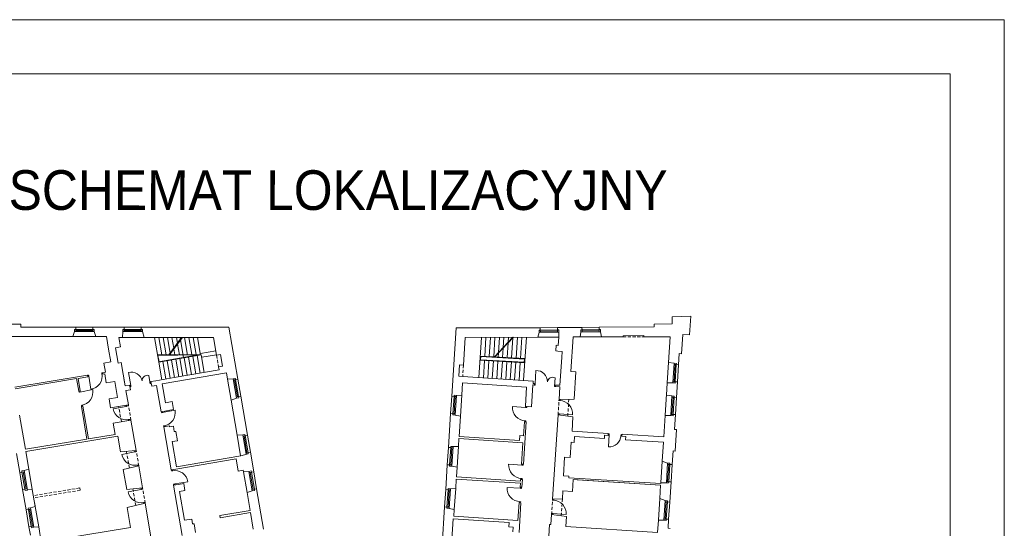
# Model space of a CAD drawing. Header units: centimetres. Extents: x 695802 to 711011, y 25963 to 44188.
# Tile 112 of 157: x 697583 to 697902, y 39084 to 39249. Entities that reach past the tile are written whole.
import ezdxf

# ---------------------------------------------------------------- set-up
doc = ezdxf.new("R2010")
doc.units = ezdxf.units.CM
doc.linetypes.add('DASHED', pattern=[19.05, 12.7, -6.35])
for name, color, linetype, lineweight in [('Drzwi i okna', 51, 'Continuous', 9), ('Opis', 102, 'Continuous', 9), ('Przekrojowa', 253, 'Continuous', 25), ('Ramka', 255, 'Continuous', 9), ('Widokowa', 140, 'Continuous', 9)]:
    doc.layers.add(name, color=color, linetype=linetype, lineweight=lineweight)
doc.layers.add('Obrys powierzchni', color=50, linetype='Continuous', lineweight=9, plot=False)
doc.styles.add('ARIELCE', font='arial.ttf', dxfattribs={"width": 0.9})

# ---------------------------------------------------------------- blocks, each defined once
blk = doc.blocks.new('zw$2918')
at = {"layer": 'Drzwi i okna', "color": 0, "lineweight": 0}
for p, q in [((677.6, -373.9), (670.5, -375.1)), ((671.9, -383), (678.9, -381.8)), ((679, -382.8), (677.6, -373.9)), ((678.9, -381.8), (692.5, -466.2)), ((763.4, -360), (769.2, -359.1)), ((764.8, -368.9), (763.4, -360)), ((764.7, -367.9), (770.3, -367)), ((950.2, -441.6), (936.3, -357.3)), ((1076.8, -429.8), (1067.9, -376)), ((3569.7, -430.1), (3574.6, -344.7)), ((950.2, -441.6), (943.7, -442.7)), ((950.2, -441.6), (951.7, -450.5)), ((1075.3, -420.9), (1081.8, -419.8)), ((1075.3, -420.9), (1076.8, -429.8)), ((1076.8, -429.8), (1083.3, -428.7)), ((3569.1, -439.1), (3562.6, -438.7)), ((3569.7, -430.1), (3563.1, -429.7)), ((3569.7, -430.1), (3569.1, -439.1)), ((3695.7, -447.3), (3698.8, -392.9)), ((3696.2, -438.3), (3695.7, -447.3)), ((3696.2, -438.3), (3702.8, -438.7)), ((615.9, -484.8), (614.8, -478.3)), ((624.8, -483.3), (615.9, -484.8)), ((620.3, -484.1), (704.4, -468.5)), ((623.8, -483.5), (622.7, -477)), ((951.7, -450.5), (945.2, -451.6)), ((3695.7, -447.3), (3702.3, -447.7)), ((639.5, -569), (630.7, -570.5)), ((630.7, -570.5), (631.8, -576.8)), ((639.7, -575.5), (638.6, -569.1)), ((919, -570.3), (920.3, -577.2)), ((928.1, -575.7), (926.8, -568.6)), ((3723.9, -538.3), (3724.4, -531.7)), ((3732.9, -538.9), (3723.9, -538.3)), ((3731.9, -538.8), (3732.4, -531.6)), ((3731.9, -538.8), (3731.9, -538.8)), ((920.3, -577.2), (836.2, -592.7)), ((919.3, -577.4), (928.1, -575.7)), ((1148.8, -617.6), (1147.7, -611.1)), ((1157.7, -616.2), (1148.8, -617.6)), ((1153.2, -616.9), (1237.4, -602)), ((1156.7, -616.3), (1155.6, -609.8)), ((3507.5, -583.5), (3422.1, -578)), ((3506.5, -583.4), (3515.4, -584)), ((3507.9, -576.5), (3507.5, -583.5)), ((3515.4, -584), (3515.9, -576.8)), ((3718.3, -625), (3717.9, -631.5)), ((3727.3, -625.6), (3718.3, -625)), ((3725.9, -632.7), (3726.3, -625.6)), ((3726.3, -625.6), (3811.7, -631)), ((935, -662.8), (943.9, -661.2)), ((936, -662.7), (937, -668.3)), ((943.9, -661.2), (944.9, -667)), ((3500.9, -670.1), (3509.9, -670.7)), ((3501.9, -670.2), (3501.5, -676.2)), ((3509.9, -670.7), (3509.5, -676.4)), ((1171.8, -701.9), (1162.9, -703.4)), ((1162.9, -703.4), (1164, -709.8)), ((1171.8, -708.5), (1170.8, -702.1)), ((4042.2, -762.9), (4048.6, -763.3)), ((4049.1, -755.3), (4042.6, -754.9)), ((4048.9, -758.8), (4044, -838.7)), ((4048.6, -764.3), (4049.1, -755.3)), ((4125.3, -769), (4125.9, -760)), ((4125.9, -760), (4132.5, -760.4)), ((4125.4, -768), (4132, -768.4)), ((976.6, -872), (892.5, -887.5)), ((975.4, -865.1), (976.6, -872)), ((975.6, -872.2), (984.5, -870.6)), ((984.5, -870.6), (983.2, -863.5)), ((991.4, -957.7), (1000.2, -956.1)), ((1000.2, -956.1), (1001.3, -961.8)), ((3483.3, -957.6), (3398, -952.1)), ((3483.8, -950.6), (3483.3, -957.6)), ((3491.3, -958.1), (3491.8, -950.9)), ((992.3, -957.5), (993.4, -963.1)), ((1214.4, -995), (1213.3, -988.5)), ((1223.3, -993.5), (1214.4, -995)), ((1222.3, -993.7), (1221.2, -987.2)), ((3482.3, -957.6), (3491.3, -958.1)), ((1237.4, -1079.3), (1228.5, -1080.7)), ((1228.5, -1080.7), (1229.6, -1087.1)), ((1236.4, -1079.4), (1320.8, -1065.5)), ((1237.5, -1085.8), (1236.4, -1079.4)), ((3476.7, -1044.3), (3485.7, -1044.9)), ((3477.7, -1044.3), (3477.3, -1050.3)), ((3485.7, -1044.9), (3485.3, -1050.6)), ((1018.1, -1114.5), (934, -1130)), ((1016.6, -1106.5), (1018.1, -1114.5)), ((1017.1, -1114.7), (1026, -1113.1)), ((1026, -1113.1), (1024.7, -1106)), ((3473.5, -1107.4), (3388.1, -1101.9)), ((3472.5, -1107.3), (3481.4, -1107.9)), ((3473.9, -1100.4), (3473.5, -1107.4)), ((3481.4, -1107.9), (3481.9, -1100.7)), ((1032.8, -1200.2), (1041.7, -1198.5)), ((1033.8, -1200), (1035, -1206.3)), ((1041.7, -1198.5), (1042.8, -1204.4)), ((3466.9, -1194), (3475.9, -1194.6)), ((3467.9, -1194.1), (3467.5, -1200.1)), ((3475.9, -1194.6), (3475.5, -1200.3)), ((3682.3, -1184), (3682.7, -1177.4)), ((3691.2, -1184.6), (3682.3, -1184)), ((3690.2, -1184.5), (3690.7, -1177.3)), ((3690.2, -1184.5), (3690.2, -1184.5)), ((3676.7, -1270.7), (3676.3, -1277.2)), ((3685.7, -1271.3), (3676.7, -1270.7)), ((3684.2, -1278.3), (3684.7, -1271.2)), ((3684.7, -1271.2), (3770, -1276.7))]:
    blk.add_line(p, q, dxfattribs=at)
for centre, radius, start, end in [((755.5, -366), 78.2, 187.54604, 190.84461), ((621.9, -492.7), 78.2, 278.14381, 281.44237), ((937.8, -653.4), 78.2, 98.76806, 102.06662), ((3505.8, -661.7), 78.2, 84.66809, 87.96665), ((1154.7, -625.5), 78.2, 277.70821, 281.00678), ((4126.8, -764.7), 78.2, 174.84304, 178.1416), ((4047.9, -761), 77.8, 267.11022, 356.48427), ((994.1, -948.3), 78.2, 98.76806, 102.06662), ((3481.7, -1035.8), 78.2, 84.66809, 87.96665), ((1220.4, -1002.9), 78.2, 277.70821, 281.00678), ((1035.6, -1190.7), 78.2, 98.76806, 102.06662), ((3471.9, -1185.6), 78.2, 84.66809, 87.96665)]:
    blk.add_arc(centre, radius, start, end, dxfattribs=at)
at = {"layer": 'Drzwi i okna', "color": 0, "lineweight": 0, "ltscale": 1.6}
for centre, radius, start, end in [((678.9, -380.6), 86.7, 279.07093, 10.68155), ((954.4, -427), 72.1, 11.91883, 104.55665), ((1059.5, -409.7), 34.7, 75.93657, 184.12913), ((3576.9, -416.8), 72.1, 359.21413, 91.85195), ((3682.4, -422.3), 33.7, 60.73539, 172.28706), ((619.1, -484.5), 86.7, 278.99845, 10.60907), ((3725.1, -625.3), 86.7, 356.20358, 87.81419), ((921.5, -577.1), 86.7, 190.29295, 281.90356), ((1152, -617.3), 86.7, 278.56286, 10.17348), ((3508.7, -583.7), 86.7, 176.19298, 267.80359), ((977.9, -872), 86.7, 190.29295, 281.90356), ((3484.5, -957.9), 86.7, 176.19298, 267.80359), ((1235.2, -1079.4), 86.7, 9.2331, 100.84372), ((1019.4, -1114.5), 86.7, 190.29295, 281.90356), ((3474.7, -1107.6), 86.7, 176.19298, 267.80359), ((3683.4, -1271), 86.7, 356.20358, 87.81419)]:
    blk.add_arc(centre, radius, start, end, dxfattribs=at)
at = {"layer": 'Przekrojowa', "color": 0, "lineweight": 0, "ltscale": 1.6}
for p, q in [((4577.8, 6.7), (4456.8, 3.7)), ((4456.8, 3.7), (4456.8, -41.3)), ((4570.1, -113.3), (4577.8, 6.7)), ((115, -45), (239, -45)), ((239, -45), (239, -63)), ((239, -63), (594, -63)), ((706, -63), (907, -63)), ((1019, -63), (1586.8, -63)), ((1644.6, -401), (1586.8, -63)), ((4340.8, -62.1), (3984.8, -64.7)), ((4456.8, -41.3), (4340.8, -44.1)), ((4340.8, -44.1), (4340.8, -62.1)), ((575.7, -125), (143.8, -125)), ((575.7, -125), (586.2, -92.8)), ((724.3, -125), (713.8, -92.8)), ((792.8, -125), (724.3, -125)), ((792.8, -125), (806.6, -205.4)), ((896.4, -129.9), (899.2, -92.8)), ((1038.1, -129.9), (1026.8, -92.8)), ((3029.2, -511.4), (3057.8, -68.3)), ((3057.8, -68.3), (3602.8, -67.7)), ((3587.4, -129.3), (3595.3, -97.5)), ((3872.8, -65.6), (3714.8, -66.8)), ((3801.1, -351.3), (3815.6, -127.2)), ((3815.6, -127.2), (3861.6, -127.2)), ((3861.6, -127.2), (3865.2, -95.4)), ((3999.3, -127.1), (3993.3, -94.3)), ((4139.3, -127), (3999.3, -127.1)), ((4139.3, -118.9), (4274.3, -118.8)), ((4139.3, -127), (4139.3, -118.9)), ((4274.3, -126.9), (4274.3, -118.8)), ((4443.9, -126.8), (4274.3, -126.9)), ((4433.2, -292.7), (4443.9, -126.8)), ((4517.1, -236.2), (4525.2, -110.4)), ((4525.2, -110.4), (4570.1, -113.3)), ((884.5, -192.1), (873.9, -129.9)), ((873.9, -129.9), (896.4, -129.9)), ((1038.1, -129.9), (1048.7, -129.9)), ((1048.7, -129.9), (1487.3, -129.9)), ((1506.9, -246.1), (1487.3, -129.9)), ((3105.4, -308.9), (3116.9, -130)), ((3116.9, -130), (3587.4, -129.3)), ((3703, -217.9), (3705.4, -181)), ((3718.4, -181.8), (3705.4, -181)), ((3718.4, -181.8), (3721.8, -129.5)), ((820.8, -288.6), (806.6, -205.4)), ((852, -197.7), (884.5, -192.1)), ((868.8, -296.3), (852, -197.7)), ((1531.7, -241.8), (1506.9, -246.1)), ((1531.7, -241.8), (1544.4, -315.9)), ((3716, -218.7), (3703, -217.9)), ((3744.4, -220.6), (3716, -218.7)), ((3744.4, -220.6), (3741.8, -260.9)), ((4498.5, -307.1), (4503.1, -235.3)), ((4503.1, -235.3), (4517.1, -236.2)), ((820.8, -288.6), (776, -296.3)), ((786.2, -356.1), (776, -296.3)), ((888.5, -292.9), (868.8, -296.3)), ((888.5, -292.9), (914.4, -444.3)), ((1544.4, -315.9), (1519.4, -320.2)), ((3080.4, -307.2), (3075.6, -382.1)), ((3105.4, -308.9), (3080.4, -307.2)), ((3741.8, -260.9), (3730.3, -440.5)), ((4433.2, -292.7), (4469.3, -297.5)), ((670.5, -375.1), (199.8, -452.3)), ((670.5, -375.1), (672.2, -385.2)), ((786.2, -356.1), (769.2, -358.9)), ((769.2, -358.9), (770.9, -369)), ((782.8, -367), (770.9, -369)), ((792.5, -424.2), (782.8, -367)), ((1570.5, -359.3), (1154.5, -430.4)), ((1522.7, -340.3), (1231.6, -390.1)), ((1522.7, -340.3), (1519.4, -320.2)), ((1577.8, -400.7), (1570.5, -359.3)), ((3100.5, -383.7), (3075.6, -382.1)), ((3833.1, -353.4), (3801.1, -351.3)), ((3821.6, -530.6), (3833.1, -353.4)), ((600.2, -397), (201.5, -462.3)), ((614.1, -478.4), (600.2, -397)), ((672.2, -385.2), (610.1, -395.3)), ((624, -476.8), (610.1, -395.3)), ((846.8, -414.9), (792.5, -424.2)), ((864.5, -518.4), (846.8, -414.9)), ((914.4, -444.3), (906.1, -395.8)), ((943.1, -439.4), (914.4, -444.3)), ((943.1, -439.4), (948.3, -470)), ((1112.7, -410.4), (1081.1, -415.8)), ((1081.1, -415.8), (1086.3, -446.4)), ((1117.9, -441), (1086.3, -446.4)), ((1231.6, -390.1), (1112.7, -410.4)), ((1117.9, -441), (1147.1, -611.2)), ((1154.5, -430.4), (1175.6, -553.6)), ((1577.8, -400.7), (1613.9, -398.4)), ((3099, -424.8), (3093.8, -504.8)), ((3514.1, -451.6), (3099, -424.8)), ((3556.6, -413.2), (3100.5, -383.7)), ((3555, -438.2), (3546, -578.9)), ((3555, -438.2), (3562.6, -438.7)), ((3555.6, -429.2), (3556.6, -413.2)), ((3555.6, -429.2), (3563.1, -429.7)), ((3562.6, -438.7), (3563.1, -429.7)), ((3702.3, -447.7), (3702.8, -438.7)), ((3730.3, -440.5), (3702.8, -438.7)), ((4424.8, -424.2), (4419.6, -504.3)), ((4424.8, -424), (4461.1, -424.7)), ((4484.8, -518.7), (4491.3, -418.9)), ((624, -476.8), (614.1, -478.4)), ((948.3, -470), (919.7, -474.9)), ((935.4, -567.2), (919.7, -474.9)), ((3093.8, -504.8), (3059.4, -505.5)), ((3506, -576.3), (3514.1, -451.6)), ((3729.7, -449.5), (3702.3, -447.7)), ((3724.4, -531.7), (3729.7, -449.5)), ((4419.6, -504.3), (4455.6, -509)), ((864.5, -518.4), (810.2, -527.7)), ((820.4, -586.8), (810.2, -527.7)), ((935.4, -567.2), (820.4, -586.8)), ((1175.6, -553.6), (1218.5, -546.3)), ((1218.5, -546.3), (1227.3, -597.5)), ((1600.9, -536.9), (1635.4, -524.1)), ((1600.9, -536.9), (1639.6, -763.5)), ((1706.6, -763.8), (1663.4, -511.4)), ((3724.4, -531.7), (3821.6, -530.6)), ((230.7, -632.9), (268.6, -854.6)), ((640.8, -575.3), (631, -576.9)), ((667.3, -789.3), (631, -576.9)), ((677.2, -787.7), (640.8, -575.3)), ((1147.1, -611.2), (1227.3, -597.5)), ((3022, -623.1), (3007.9, -842.7)), ((3085.1, -640), (3051.2, -632.8)), ((3506, -576.3), (3546, -578.9)), ((3682.7, -1177.4), (3717.9, -631.5)), ((3717.9, -631.5), (3814.2, -645.2)), ((4411.1, -635.7), (4402.1, -774.6)), ((4411.1, -635.5), (4447.4, -636.3)), ((4477.6, -630.5), (4471.4, -726.3)), ((952.3, -665.7), (837.2, -685.4)), ((849.8, -759.3), (837.2, -685.4)), ((986, -863), (952.3, -665.7)), ((3076.5, -772.1), (3085.1, -640)), ((3493.7, -766.9), (3499.6, -676.1)), ((3511.6, -676.9), (3493.9, -951.3)), ((3499.6, -676.1), (3511.6, -676.9)), ((3808.4, -736.6), (3814.2, -645.2)), ((849.8, -759.3), (677.2, -787.7)), ((1201.3, -703.4), (1164, -709.8)), ((1164, -709.8), (1211.7, -988.7)), ((1202.4, -709.9), (1201.3, -703.4)), ((1226.8, -705.7), (1202.4, -709.9)), ((1232.8, -740.6), (1226.8, -705.7)), ((1242.7, -738.9), (1232.8, -740.6)), ((1253, -799.1), (1242.7, -738.9)), ((1639.6, -763.5), (1676, -761.1)), ((4042.9, -751.6), (3808.4, -736.6)), ((4019.1, -763.1), (4017.7, -785.1)), ((4042, -764.6), (4019.1, -763.1)), ((4042, -764.6), (4042.9, -751.6)), ((4131.9, -770.3), (4132.7, -757.4)), ((4402.1, -774.6), (4132.7, -757.4)), ((4471.4, -726.3), (4485.4, -727.2)), ((4485.4, -727.2), (4476.4, -866.3)), ((667.3, -789.3), (268.6, -854.6)), ((867.8, -770.8), (271, -868.7)), ((867.8, -770.8), (885.2, -872.3)), ((1182.4, -817.2), (1182.4, -817.2)), ((1219.4, -804.8), (1253, -799.1)), ((1247.4, -967.4), (1219.4, -804.8)), ((3075.6, -786), (3072.4, -836.1)), ((3490.8, -812.8), (3075.6, -786)), ((3468.7, -797.4), (3076.5, -772.1)), ((3468.7, -797.4), (3470.8, -765.5)), ((3470.8, -765.5), (3493.7, -766.9)), ((3481.9, -950.6), (3490.8, -812.8)), ((3802.7, -809.4), (3796.4, -907.2)), ((3821.6, -810.6), (3802.7, -809.4)), ((3824.1, -772.7), (3821.6, -810.6)), ((3824.1, -772.7), (4017.7, -785.1)), ((4156.8, -771.9), (4131.9, -770.3)), ((4156.8, -771.9), (4131.9, -770.3)), ((4156.8, -771.9), (4155.4, -793.9)), ((4155.4, -793.9), (4399.9, -809.5)), ((4392, -931.6), (4399.9, -809.5)), ((231.5, -1005.5), (210.4, -882.3)), ((271, -868.7), (290.5, -982.8)), ((986, -863), (885.2, -872.3)), ((1725.5, -874.2), (1747, -1000.4)), ((3072.4, -836.1), (3038.1, -836.8)), ((4456.7, -954.2), (4462.5, -865.4)), ((4462.5, -865.4), (4476.4, -866.3)), ((1242.1, -983.5), (1633.1, -916.7)), ((1663.3, -896.3), (1247.4, -967.4)), ((1646.8, -996.7), (1633.1, -916.7)), ((3000.7, -954.5), (2990.2, -1116.1)), ((3481.9, -950.6), (3493.9, -951.3)), ((3760.4, -904.9), (3752.6, -1026.6)), ((3796.4, -907.2), (3760.4, -904.9)), ((4392, -931.6), (4427.5, -944.6)), ((290.5, -982.8), (259.5, -992.9)), ((1002.9, -961.6), (902.6, -986)), ((902.6, -986), (924.6, -1115)), ((1027.5, -1105.5), (1002.9, -961.6)), ((1211.7, -988.7), (1242.1, -983.5)), ((1646.8, -996.7), (1679.4, -991.1)), ((1681, -1001), (1679.4, -991.1)), ((1681, -1001), (1716.4, -997.7)), ((3063.7, -971.3), (3029.9, -964.1)), ((3063.7, -971.3), (3059.7, -1033.5)), ((1228.6, -1087.3), (1259, -1082.1)), ((1228.6, -1087.3), (1248.8, -1083.8)), ((1259, -1082.1), (1293.5, -1076.2)), ((1293.5, -1076.2), (1301.3, -1121.5)), ((3058.8, -1047.5), (3054.8, -1109.5)), ((3473.9, -1074.3), (3058.8, -1047.5)), ((3474.8, -1060.3), (3059.7, -1033.5)), ((3472.2, -1100.2), (3473.9, -1074.3)), ((3475.5, -1050.3), (3474.8, -1060.3)), ((3475.5, -1050.3), (3487.4, -1051.1)), ((3487.4, -1051.1), (3484.2, -1101)), ((3788.5, -1028.9), (3752.6, -1026.6)), ((3788.5, -1028.9), (3787.9, -1038.9)), ((3787.9, -1038.9), (4382.6, -1077)), ((3811.2, -1127.4), (3816.2, -1050.6)), ((3816.2, -1050.6), (4382, -1087.1)), ((3816.2, -1050.6), (4382, -1087.1)), ((3841.1, -1052.2), (4382, -1087.1)), ((3841.1, -1052.2), (4382, -1087.1)), ((4382.6, -1077), (4383, -1071.3)), ((4383, -1071.1), (4419.3, -1071.8)), ((4441.1, -1196.7), (4449.5, -1066)), ((272.8, -1247), (250.4, -1115.9)), ((313.1, -1114.9), (280.9, -1118.4)), ((313.1, -1114.9), (331.8, -1224.3)), ((1027.5, -1105.5), (924.6, -1115)), ((1228.6, -1087.3), (1284.5, -1413.5)), ((1266.8, -1127.4), (1301.3, -1121.5)), ((1266.8, -1127.4), (1298.9, -1314.7)), ((1704.1, -1135.7), (1737.9, -1123.4)), ((1723.7, -1250.3), (1704.1, -1135.7)), ((1810.6, -1372), (1765.9, -1110.8)), ((3054.8, -1109.5), (3020.4, -1110.3)), ((3472.2, -1100.2), (3484.2, -1101)), ((3749.3, -1123.4), (3745.9, -1176.6)), ((3749.3, -1123.4), (3811.2, -1127.4)), ((4376.4, -1174.1), (4382, -1087.1)), ((328.7, -1206.3), (331.8, -1224.3)), ((1044.3, -1204), (926.5, -1232.8)), ((1088.2, -1460.3), (1044.3, -1204)), ((3465.8, -1200), (3458.3, -1315.8)), ((3477.8, -1200.8), (3465.4, -1393.4)), ((3465.8, -1200), (3477.8, -1200.8)), ((3682.7, -1177.4), (3745.9, -1176.6)), ((4376.4, -1174.1), (4411.9, -1187.1)), ((331.8, -1224.3), (300.8, -1234.4)), ((926.5, -1232.8), (948.4, -1361.1)), ((1723.7, -1250.3), (1526.9, -1284)), ((1529.3, -1298.8), (1726.2, -1265.1)), ((1744.4, -1371.7), (1726.2, -1265.1)), ((2983, -1227.9), (2966.9, -1477.4)), ((3046.1, -1244.7), (3012.2, -1237.6)), ((3046.1, -1244.7), (3043.2, -1289)), ((1298.9, -1314.7), (1345.2, -1306.8)), ((1345.2, -1306.8), (1350.6, -1338.3)), ((1350.6, -1338.3), (1360.5, -1336.6)), ((1360.5, -1336.6), (1370.3, -1393.8)), ((1526.9, -1284), (1529.3, -1298.8)), ((3028.5, -1470.8), (3039.3, -1304.8)), ((3401.4, -1328.2), (3039.3, -1304.8)), ((3458.3, -1315.8), (3043.2, -1289)), ((3401.4, -1328.2), (3399.5, -1358.1)), ((3676.3, -1277.2), (3672, -1343)), ((3676.3, -1277.2), (3771.6, -1290.7)), ((3771.6, -1290.7), (3767.4, -1356)), ((4367.4, -1313.8), (4362.2, -1394.4)), ((4367.4, -1313.6), (4403.7, -1314.3)), ((4430.1, -1366.4), (4433.9, -1308.5)), ((291.7, -1357.4), (300.8, -1410.7)), ((354.4, -1356.4), (322.2, -1359.9)), ((354.4, -1356.4), (371.4, -1455.7)), ((948.4, -1361.1), (371.4, -1455.7)), ((3427.4, -1359.9), (3399.5, -1358.1)), ((3427.4, -1359.9), (3425.5, -1389.8)), ((3658.2, -1417.3), (3663, -1342.5)), ((3672, -1343), (3663, -1342.5)), ((3767.4, -1356), (4362.2, -1394.4)), ((4430.1, -1366.4), (4444.1, -1367.3))]:
    blk.add_line(p, q, dxfattribs=at)
at = {"layer": 'Przekrojowa', "color": 0, "lineweight": 0}
for p, q in [((594, -78), (594, -63)), ((594, -63), (594, -78)), ((706, -78), (706, -63)), ((706, -63), (706, -78)), ((907, -78), (907, -63)), ((907, -63), (907, -78)), ((1019, -78), (1019, -63)), ((1019, -63), (1019, -78)), ((586.2, -92.8), (586.2, -78)), ((586.2, -78), (594, -78)), ((713.8, -78), (706, -78)), ((713.8, -92.8), (713.8, -78)), ((899.2, -92.8), (899.2, -78)), ((899.2, -78), (907, -78)), ((1026.8, -78), (1019, -78)), ((1026.8, -92.8), (1026.8, -78)), ((3595.2, -82.7), (3603, -82.6)), ((3595.3, -97.5), (3595.2, -82.7)), ((3603, -82.6), (3602.8, -67.7)), ((3602.8, -67.7), (3603, -82.6)), ((3714.9, -81.8), (3714.8, -66.8)), ((3714.8, -66.8), (3714.9, -81.8)), ((3722.7, -81.7), (3714.9, -81.8)), ((3721.8, -129.6), (3722.7, -81.7)), ((3865.2, -95.4), (3865.1, -80.6)), ((3865.1, -80.6), (3872.9, -80.6)), ((3872.9, -80.6), (3872.8, -65.6)), ((3872.8, -65.6), (3872.9, -80.6)), ((3984.9, -79.7), (3984.8, -64.7)), ((3984.8, -64.7), (3984.9, -79.7)), ((3992.7, -79.7), (3984.9, -79.7)), ((3992.8, -94.5), (3992.7, -79.7)), ((4469.3, -297.5), (4484.1, -298.4)), ((4484.1, -298.4), (4483.6, -306.2)), ((4483.6, -306.2), (4498.5, -307.1)), ((4498.5, -307.1), (4483.6, -306.2)), ((1613.9, -398.4), (1628.5, -395.9)), ((1628.5, -395.9), (1629.8, -403.6)), ((1629.8, -403.6), (1644.6, -401)), ((1644.6, -401), (1629.8, -403.6)), ((4461.1, -424.7), (4475.8, -425.7)), ((4475.8, -425.7), (4476.3, -417.9)), ((4476.3, -417.9), (4491.3, -418.9)), ((4491.3, -418.9), (4476.3, -417.9)), ((3044.7, -504.6), (3044.2, -512.3)), ((3059.4, -505.5), (3044.7, -504.6)), ((4455.6, -509), (4470.4, -510)), ((4470.4, -510), (4469.9, -517.7)), ((1635.4, -524.1), (1650, -521.6)), ((1648.7, -513.9), (1663.4, -511.4)), ((1663.4, -511.4), (1648.7, -513.9)), ((1650, -521.6), (1648.7, -513.9)), ((3044.2, -512.3), (3029.2, -511.4)), ((3029.2, -511.4), (3044.2, -512.3)), ((4469.9, -517.7), (4484.8, -518.7)), ((4484.8, -518.7), (4469.9, -517.7)), ((3037, -624.1), (3022, -623.1)), ((3022, -623.1), (3037, -624.1)), ((3036.5, -631.9), (3037, -624.1)), ((3051.2, -632.8), (3036.5, -631.9)), ((4447.4, -636.3), (4462.2, -637.3)), ((4462.2, -637.3), (4462.7, -629.5)), ((4462.7, -629.5), (4477.6, -630.5)), ((4477.6, -630.5), (4462.7, -629.5)), ((1676, -761.1), (1690.5, -758.6)), ((1690.5, -758.6), (1691.9, -766.3)), ((1691.9, -766.3), (1706.6, -763.8)), ((1706.6, -763.8), (1691.9, -766.3)), ((1663.3, -896.3), (1712, -884.4)), ((1710.7, -876.7), (1725.5, -874.2)), ((1725.5, -874.2), (1710.7, -876.7)), ((1712, -884.4), (1710.7, -876.7)), ((3022.8, -843.6), (3007.9, -842.7)), ((3007.9, -842.7), (3022.8, -843.6)), ((3023.3, -835.9), (3022.8, -843.6)), ((3038.1, -836.8), (3023.3, -835.9)), ((3015.6, -955.4), (3000.7, -954.5)), ((3000.7, -954.5), (3015.6, -955.4)), ((3015.1, -963.2), (3015.6, -955.4)), ((4427.5, -944.6), (4442.3, -945.5)), ((4442.3, -945.5), (4441.8, -953.3)), ((4441.8, -953.3), (4456.7, -954.2)), ((4456.7, -954.2), (4441.8, -953.3)), ((246.2, -1003), (231.5, -1005.5)), ((231.5, -1005.5), (246.2, -1003)), ((259.5, -992.9), (244.9, -995.4)), ((244.9, -995.4), (246.2, -1003)), ((1716.4, -997.7), (1731, -995.2)), ((1731, -995.2), (1732.3, -1002.9)), ((1732.3, -1002.9), (1747, -1000.4)), ((1747, -1000.4), (1732.3, -1002.9)), ((3029.9, -964.1), (3015.1, -963.2)), ((4419.3, -1071.8), (4434.1, -1072.8)), ((4434.1, -1072.8), (4434.6, -1065)), ((4434.6, -1065), (4449.5, -1066)), ((4449.5, -1066), (4434.6, -1065)), ((265.1, -1113.4), (250.4, -1115.9)), ((250.4, -1115.9), (265.1, -1113.4)), ((266.4, -1121.1), (265.1, -1113.4)), ((281, -1118.6), (266.4, -1121.1)), ((1737.9, -1123.4), (1752.5, -1120.9)), ((1751.2, -1113.3), (1765.9, -1110.8)), ((1765.9, -1110.8), (1751.2, -1113.3)), ((1752.5, -1120.9), (1751.2, -1113.3)), ((3005.2, -1117.1), (2990.2, -1116.1)), ((2990.2, -1116.1), (3005.2, -1117.1)), ((3005.7, -1109.3), (3005.2, -1117.1)), ((3020.4, -1110.3), (3005.7, -1109.3)), ((4411.9, -1187.1), (4426.7, -1188)), ((4426.7, -1188), (4426.2, -1195.8)), ((4426.2, -1195.8), (4441.1, -1196.7)), ((4441.1, -1196.7), (4426.2, -1195.8)), ((287.5, -1244.5), (272.8, -1247)), ((272.8, -1247), (287.5, -1244.5)), ((300.8, -1234.4), (286.2, -1236.8)), ((286.2, -1236.8), (287.5, -1244.5)), ((2997.9, -1228.8), (2983, -1227.9)), ((2983, -1227.9), (2997.9, -1228.8)), ((2997.4, -1236.6), (2997.9, -1228.8)), ((3012.2, -1237.6), (2997.4, -1236.6)), ((4403.7, -1314.3), (4418.4, -1315.3)), ((4418.4, -1315.3), (4418.9, -1307.5)), ((4418.9, -1307.5), (4433.9, -1308.5)), ((4433.9, -1308.5), (4418.9, -1307.5)), ((306.4, -1354.9), (291.7, -1357.4)), ((291.7, -1357.4), (306.4, -1354.9)), ((307.7, -1362.6), (306.4, -1354.9)), ((322.3, -1360.1), (307.7, -1362.6))]:
    blk.add_line(p, q, dxfattribs=at)
at = {"layer": 'Widokowa', "color": 0, "lineweight": 0, "ltscale": 1.6}
for p, q in [((706, -63), (594, -63)), ((1019, -63), (907, -63)), ((724.3, -125), (575.7, -125)), ((3602.8, -67.7), (3714.8, -66.8)), ((3861.6, -127.2), (3999.3, -127.1)), ((3861.6, -127.2), (3999.3, -127.1)), ((3872.8, -65.6), (3984.8, -64.7)), ((1038.1, -129.9), (896.4, -129.9)), ((1104.1, -129.9), (1131.6, -290.7)), ((1132.5, -129.9), (1152, -243.5)), ((1160.9, -129.9), (1180.3, -243.2)), ((1189.3, -129.9), (1206.7, -231.2)), ((1198.1, -242.9), (1280.4, -129.9)), ((1202.6, -243.2), (1285, -129.9)), ((1217.7, -129.9), (1229.7, -199.6)), ((1246.2, -129.9), (1252.7, -168)), ((1253.6, -173.2), (1265.4, -242.3)), ((1270.2, -129.9), (1272.1, -141.3)), ((1273, -146.5), (1292.4, -260.2)), ((1298.6, -129.9), (1318.2, -244.7)), ((1327, -129.9), (1346, -241.4)), ((1355.4, -129.9), (1374.4, -241.1)), ((1383.8, -129.9), (1403.3, -244.3)), ((3205.3, -390.5), (3222.1, -129.8)), ((3243.2, -253), (3251.2, -129.8)), ((3272.2, -254.6), (3280.2, -129.7)), ((3301.2, -256.2), (3309.3, -129.7)), ((3305.2, -256.4), (3424.3, -129.5)), ((3309.4, -256.6), (3428.7, -129.5)), ((3332, -227.8), (3338.4, -129.7)), ((3363.2, -194.6), (3367.4, -129.6)), ((3388, -261), (3394.1, -166.3)), ((3394.5, -161.3), (3396.5, -129.6)), ((3417, -262.6), (3425.3, -133.1)), ((3445.9, -264.2), (3454.6, -129.5)), ((3474.9, -265.8), (3483.7, -129.5)), ((3494.8, -407.3), (3512.8, -129.4)), ((3587.4, -129.3), (3721.9, -129.2)), ((1123.6, -243.8), (1402.8, -240.8)), ((1124.1, -246.8), (1387.5, -243.9)), ((1134.1, -287.3), (1127.1, -246.8)), ((1387.5, -243.9), (1131.1, -287.8)), ((1407.6, -243.5), (1131.6, -290.7)), ((1207.6, -236.4), (1208.7, -242.9)), ((1230.6, -204.8), (1237, -242.6)), ((1352.4, -253), (1371.8, -366.1)), ((1380, -248.3), (1399.4, -361.4)), ((1401.5, -234.5), (1501.9, -217.7)), ((1407.6, -243.5), (1427, -356.7)), ((1410.2, -258.4), (1506.2, -242.4)), ((3214.3, -251.4), (3503.9, -267.4)), ((3215.8, -274.9), (3217.1, -254.5)), ((3217.1, -254.5), (3500.7, -270.2)), ((3330.1, -257.8), (3331.7, -232.8)), ((3359.1, -259.4), (3362.9, -199.6)), ((1131.6, -290.7), (1151, -403.9)), ((1159.2, -286), (1178.6, -399.2)), ((1186.8, -281.3), (1206.2, -394.4)), ((1214.4, -276.6), (1233.8, -389.7)), ((1242, -271.9), (1261.4, -385)), ((1269.6, -267.1), (1289, -380.3)), ((1297.2, -262.4), (1316.6, -375.6)), ((1324.8, -257.7), (1344.2, -370.8)), ((3212.6, -277.7), (3502.1, -293.8)), ((3215.8, -274.9), (3499.3, -290.6)), ((3234.2, -392.4), (3241.5, -279.4)), ((3263.2, -394.2), (3270.5, -281)), ((3292.1, -396.1), (3299.5, -282.6)), ((3321.1, -398), (3328.4, -284.2)), ((3350, -399.9), (3357.4, -285.8)), ((3378.9, -401.7), (3386.3, -287.4)), ((3407.9, -403.6), (3415.3, -289)), ((3436.8, -405.5), (3444.2, -290.6)), ((3465.8, -407.3), (3473.2, -292.2)), ((3499.3, -290.6), (3500.7, -270.2)), ((4424.8, -424.2), (4433.2, -292.7)), ((4491.3, -418.9), (4498.5, -307.1)), ((1600.9, -536.9), (1577.8, -400.7)), ((1663.4, -511.4), (1644.6, -401)), ((3093.8, -504.8), (3085.1, -640)), ((4411.1, -635.7), (4420.1, -496)), ((3029.2, -511.4), (3022, -623.1)), ((4477.6, -630.5), (4484.8, -518.7)), ((1662.4, -896.5), (1639.6, -763.5)), ((1725.5, -874.2), (1706.6, -763.8)), ((3007.9, -842.7), (3000.7, -954.5)), ((3072.4, -836.1), (3063.7, -971.3)), ((4383, -1071.3), (4392, -931.6)), ((4449.5, -1066), (4456.7, -954.2)), ((231.5, -1005.5), (250.4, -1115.9)), ((290.5, -982.8), (313.1, -1114.9)), ((1704.1, -1135.7), (1680.9, -1000.1)), ((1765.9, -1110.8), (1747, -1000.4)), ((2990.2, -1116.1), (2983, -1227.9)), ((3054.8, -1109.5), (3046.1, -1244.7)), ((4367.4, -1313.8), (4376.4, -1174.1)), ((4433.9, -1308.5), (4441.1, -1196.7)), ((272.8, -1247), (291.7, -1357.4)), ((331.8, -1224.3), (354.4, -1356.4))]:
    blk.add_line(p, q, dxfattribs=at)
at = {"layer": 'Widokowa', "color": 0, "lineweight": 0}
for p, q in [((586.2, -92.8), (713.8, -92.8)), ((593.8, -78), (706, -78)), ((594, -78), (594, -92.8)), ((594, -85.4), (706, -85.4)), ((706, -78), (706, -92.8)), ((899.2, -92.8), (1026.8, -92.8)), ((906.8, -78), (1019, -78)), ((907, -78), (907, -92.8)), ((907, -85.4), (1019, -85.4)), ((1019, -78), (1019, -92.8)), ((3722.4, -96.5), (3595.3, -97.5)), ((3715.2, -81.8), (3603, -82.6)), ((3603, -82.6), (3603.1, -97.4)), ((3715, -89.2), (3603, -90)), ((3714.9, -81.8), (3715.1, -96.6)), ((3992.8, -94.5), (3865.2, -95.4)), ((3985.1, -79.7), (3872.9, -80.6)), ((3872.9, -80.6), (3873, -95.4)), ((3985, -87.1), (3873, -88)), ((3984.9, -79.7), (3985, -94.5)), ((4469.3, -297.5), (4461.1, -424.7)), ((4483.6, -306.2), (4468.8, -305.2)), ((4476.2, -305.7), (4469, -417.5)), ((4483.6, -305.9), (4476.3, -417.9)), ((1613.9, -398.4), (1635.4, -524.1)), ((1629.8, -403.6), (1615.2, -406)), ((1622.5, -404.8), (1641.4, -515.2)), ((1629.8, -403.3), (1648.7, -513.9)), ((4476.3, -417.9), (4461.6, -417)), ((3051.2, -632.8), (3059.4, -505.5)), ((4455.6, -509), (4447.4, -636.3)), ((1648.7, -513.9), (1634.1, -516.4)), ((3036.9, -624.3), (3044.2, -512.3)), ((3044.2, -512.3), (3058.9, -513.3)), ((3044.3, -624.6), (3051.6, -512.8)), ((4469.9, -517.7), (4455.1, -516.8)), ((4462.5, -517.3), (4455.3, -629)), ((4469.9, -517.5), (4462.7, -629.5)), ((3037, -624.1), (3051.7, -625.1)), ((4462.7, -629.5), (4447.9, -628.5)), ((1676, -761.1), (1697.5, -886.9)), ((1691.9, -766.3), (1677.3, -768.8)), ((1684.6, -767.5), (1703.4, -877.9)), ((1691.8, -766.1), (1710.7, -876.7)), ((1710.7, -876.7), (1696.1, -879.2)), ((3015.6, -955.6), (3022.8, -843.6)), ((3022.8, -843.6), (3037.6, -844.6)), ((3023, -955.9), (3030.2, -844.1)), ((3029.9, -964.1), (3038.1, -836.8)), ((3015.6, -955.4), (3030.4, -956.4)), ((4427.5, -944.6), (4419.3, -1071.8)), ((4441.8, -953.3), (4427, -952.3)), ((4434.4, -952.8), (4427.2, -1064.6)), ((4441.8, -953.1), (4434.6, -1065)), ((246.2, -1003), (260.8, -1000.5)), ((265.2, -1113.6), (246.2, -1003)), ((272.4, -1112.2), (253.5, -1001.8)), ((281, -1118.6), (259.5, -992.9)), ((1716.4, -997.7), (1737.9, -1123.4)), ((1732.3, -1002.9), (1717.7, -1005.4)), ((1725, -1004.1), (1743.9, -1114.5)), ((1732.3, -1002.6), (1751.2, -1113.3)), ((4434.6, -1065), (4419.8, -1064.1)), ((265.1, -1113.4), (279.7, -1110.9)), ((1751.2, -1113.3), (1736.6, -1115.8)), ((2997.9, -1229.1), (3005.2, -1117.1)), ((3005.2, -1117.1), (3019.9, -1118)), ((3005.3, -1229.3), (3012.5, -1117.6)), ((3012.2, -1237.6), (3020.4, -1110.3)), ((4411.9, -1187.1), (4403.7, -1314.3)), ((4426.2, -1195.8), (4411.4, -1194.8)), ((4418.8, -1195.3), (4411.6, -1307.1)), ((4426.2, -1195.5), (4418.9, -1307.5)), ((287.5, -1244.5), (302.1, -1242)), ((306.5, -1355.1), (287.5, -1244.5)), ((313.7, -1353.7), (294.8, -1243.3)), ((322.3, -1360.1), (300.8, -1234.4)), ((2997.9, -1228.8), (3012.7, -1229.8)), ((4418.9, -1307.5), (4404.2, -1306.6)), ((306.4, -1354.9), (321, -1352.4))]:
    blk.add_line(p, q, dxfattribs=at)
at = {"layer": 'Widokowa', "color": 0, "linetype": 'DASHED', "lineweight": 0, "ltscale": 1.6}
for p, q in [((4139.3, -127), (4274.3, -126.9)), ((1506.9, -246.1), (1519.4, -320.2)), ((3105.4, -308.9), (3100.5, -383.7)), ((952.3, -665.7), (935.4, -567.2)), ((3717.9, -631.5), (3724.4, -531.7)), ((3780.5, -640.4), (3787.6, -531)), ((890.3, -675.7), (871.9, -578)), ((941.8, -976.5), (923.4, -868.8)), ((1002.9, -961.6), (986, -863)), ((620.2, -1105.5), (319.9, -1154.8)), ((622.8, -1120.3), (322.5, -1169.5)), ((620.2, -1105.5), (622.8, -1120.3)), ((983.2, -1218.9), (964.8, -1111.3)), ((1044.3, -1204), (1027.5, -1105.5)), ((3676.3, -1277.2), (3682.7, -1177.4)), ((3738.8, -1286.1), (3745.9, -1176.6))]:
    blk.add_line(p, q, dxfattribs=at)

msp = doc.modelspace()

# ---------------------------------------------------------------- linework, layer by layer
at = {"layer": 'Obrys powierzchni', "ltscale": 1.6}
for points in [[(695801.74, 39249.18), (697901.74, 39249.18), (697901.74, 37764.18), (695801.74, 37764.18)], [(695819.24, 39231.68), (697884.24, 39231.68), (697884.24, 37781.68), (695819.24, 37781.68)]]:
    msp.add_lwpolyline(points, close=True, dxfattribs=at)

# ---------------------------------------------------------------- block references
at = {"layer": 'Ramka', "xscale": 0.05, "yscale": 0.05, "zscale": 0.05}
msp.add_blockref('zw$2918', (697571.36, 39152.79), dxfattribs=at)

# ---------------------------------------------------------------- texts
at = {"layer": 'Opis', "insert": (697579.36, 39200.43), "char_height": 14, "width": 724.063, "attachment_point": 1, "rotation": 359.981, "style": 'ARIELCE'}
msp.add_mtext('\\pxsm1,ql;{\\fArial|b0|i0|c238|p34;\\H0.916668x;SCHEMAT LOKALIZACYJNY}', dxfattribs=at)

doc.saveas('drawing.dxf')
